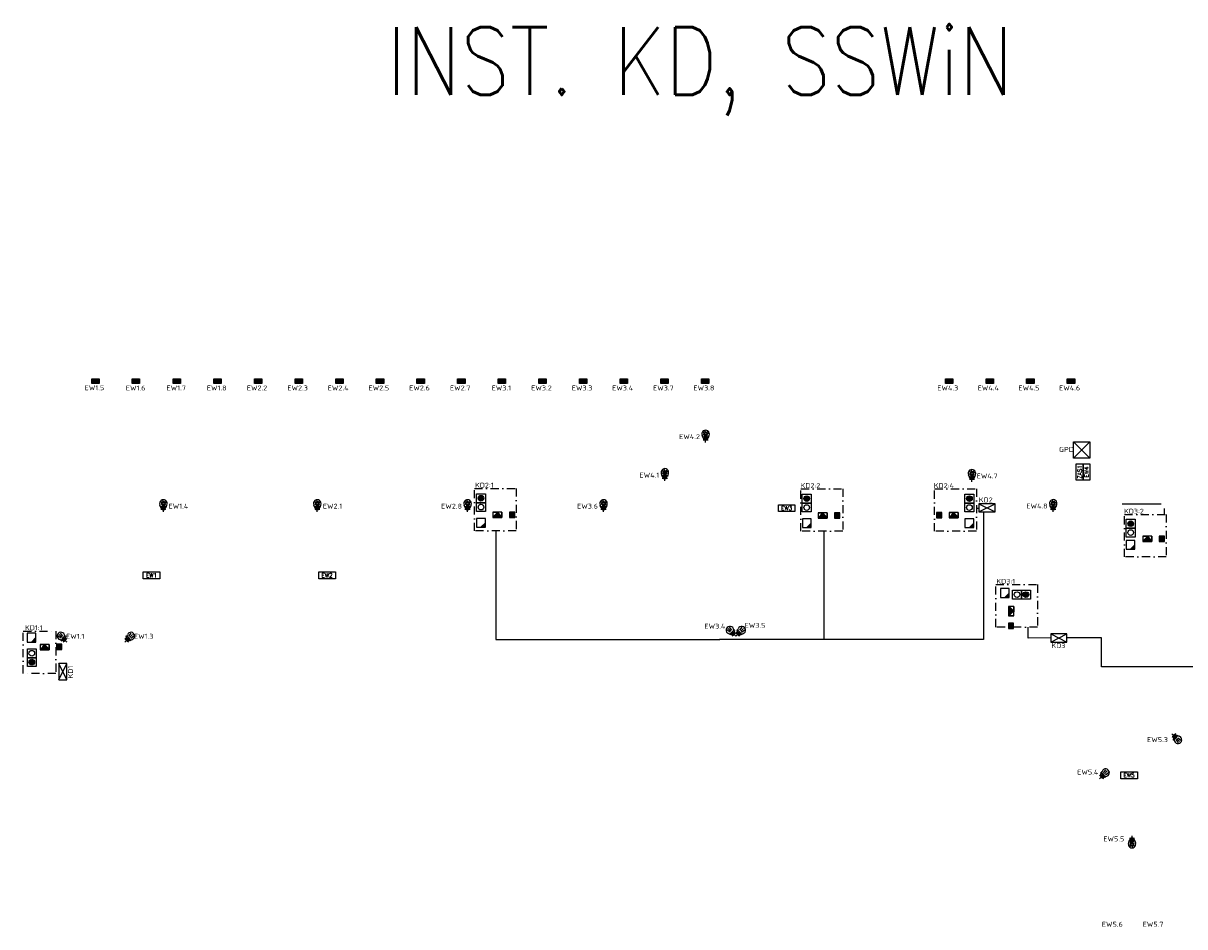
# Model space of a CAD drawing. Header units: millimetres. Extents: x 94562 to 148980, y -25377 to 3008.
# Tile 132 of 140: x 112673 to 116959, y -361 to 2972. Entities that reach past the tile are written whole.
import ezdxf
from ezdxf.enums import TextEntityAlignment as Align

# ---------------------------------------------------------------- set-up
doc = ezdxf.new("R2010")
doc.units = ezdxf.units.MM
doc.linetypes.add('BORDER2', pattern=[0.875, 0.25, -0.125, 0.25, -0.125, 0, -0.125])
doc.linetypes.add('DASHDOT', pattern=[1, 0.5, -0.25, 0, -0.25])
for name, color, linetype in [('0-EL-OPIS', 120, 'Continuous'), ('tt_opis', 30, 'Continuous'), ('tt_pomoc', 42, 'Continuous'), ('tt_symbole', 40, 'Continuous')]:
    doc.layers.add(name, color=color, linetype=linetype)
doc.styles.add('EL-OPIS', font='romans.shx', dxfattribs={"width": 0.85})
doc.styles.add('iso', font='isocpeur.ttf', dxfattribs={"width": 1.2})
doc.styles.add('TXT', font='romans.shx', dxfattribs={"width": 0.85})

# ---------------------------------------------------------------- blocks, each defined once
blk = doc.blocks.new('CZYTNIK KONTROLI DOSTĘPU')
blk.add_hatch(color=256).paths.add_polyline_path([(18, 18), (0, 0), (18, 0)])
at = {"linetype": 'Continuous'}
for p, q in [((-18, 36), (-18, 0)), ((18, 36), (-18, 36)), ((-18, 0), (18, 0)), ((18, 18), (0, 0)), ((18, 0), (18, 36))]:
    blk.add_line(p, q, dxfattribs=at)
blk = doc.blocks.new('PRZYCISK EWAKUACYJNY')
for p, q in [((-18, 0), (-18, 36)), ((-18, 36), (18, 36)), ((18, 0), (-18, 0)), ((18, 36), (18, 0))]:
    blk.add_line(p, q)
blk.add_circle((0, 18), 11.5)
blk = doc.blocks.new('PRZYCISK WYJŚCIA')
h = blk.add_hatch(color=256)
h.dxf.hatch_style = 1
edge = h.paths.add_edge_path()
edge.add_arc((0, 18), 11.5, 0, 360)
blk.add_lwpolyline([(-18, 36), (18, 36), (18, 0), (-18, 0)], close=True)
blk.add_circle((0, 18), 11.5)
blk = doc.blocks.new('KONTAKTRON')
blk.add_hatch(color=256).paths.add_polyline_path([(-10.8, 0), (10.8, 0), (10.8, 21.6), (-10.8, 21.6)])
for p, q in [((10.8, 21.6), (-10.8, 21.6)), ((-10.8, 21.6), (-10.8, 0)), ((-10.8, 0), (10.8, 0)), ((10.8, 0), (10.8, 21.6))]:
    blk.add_line(p, q)
blk = doc.blocks.new('ELEKTROZACZEP')
h = blk.add_hatch(color=256)
h.dxf.hatch_style = 1
edge = h.paths.add_edge_path()
edge.add_line((18.3, 10.8), (0, -10.8))
edge.add_line((0, -10.8), (36.7, -10.8))
edge.add_line((36.7, -10.8), (18.3, 10.8))
for p, q in [((0, 10.8), (21.6, 10.8)), ((18.3, 10.8), (0, -10.8)), ((36.7, 10.8), (0, 10.8)), ((0, 10.8), (0, -10.8)), ((18.3, 10.8), (36.7, -10.8)), ((36.7, -10.8), (36.7, 10.8)), ((36.7, 10.8), (36.7, -10.8)), ((36.7, -10.8), (36.7, 10.8)), ((0, -10.8), (36.7, -10.8))]:
    blk.add_line(p, q)
blk = doc.blocks.new('SKD')
at = {"layer": 'tt_symbole'}
blk.add_lwpolyline([(-60, 0), (0, 0), (0, 30), (-60, 30)], close=True, dxfattribs=at)
for points in [[(-60, 30), (0, 0)], [(-60, 0), (0, 30)]]:
    blk.add_lwpolyline(points, dxfattribs=at)
blk = doc.blocks.new('SYM_ALM kontaktron')
at = {"layer": 'tt_symbole', "transparency": 33554687}
for points in [[(-2.6, -14.2), (-2.6, 14.2), (-9.1, 14.2), (-9.1, -14.2)], [(9.1, -14.2), (9.1, 14.2), (2.6, 14.2), (2.6, -14.2)]]:
    blk.add_hatch(color=256, dxfattribs=at).paths.add_polyline_path(points)
at = {"layer": 'tt_symbole'}
blk.add_lwpolyline([(-9.1, 14.2), (9.1, 14.2), (9.1, -14.2), (-9.1, -14.2)], close=True, dxfattribs=at)
for points in [[(-2.6, 14.2), (-2.6, -14.2)], [(2.6, 14.2), (2.6, -14.2)]]:
    blk.add_lwpolyline(points, dxfattribs=at)
blk = doc.blocks.new('SYM_ALM czujka zbicia')
at = {"layer": 'tt_symbole'}
for p, q in [((8.9, 1.7), (17.3, 1.7)), ((13.1, 5.2), (13.1, -5.2)), ((8.9, -1.7), (17.3, -1.7))]:
    blk.add_line(p, q, dxfattribs=at)
for points in [[(0, 0), (8.6, 0)], [(8.9, 5.2), (25.6, 12.7)], [(28, 2.4), (24.5, 5.8)], [(25.4, 5), (27.6, -6.5)], [(29.7, 4.2), (29.7, 8.5), (28.6, 7.4), (27, 9)], [(31.5, 5.9), (35, 2.4), (35, -2.6), (31.5, -6.1), (28, -2.6), (28, 2.4), (31.5, 5.9)], [(33.3, 4.2), (37.2, 8.1)], [(35, -0.1), (38.9, -0.1), (42.3, 3.3)], [(35.2, 6.1), (35.2, 8.1)], [(35.2, 6.1), (38.2, 6.1)], [(35.5, -4.4), (38.8, 3.6)], [(8.9, -5.2), (25.6, -12.7)], [(28, -2.6), (23.2, -2.6)], [(29.7, -4.4), (25.6, -8.5)], [(31.5, -6.1), (34.6, -9.3)], [(33.3, -4.4), (37.7, -4.4), (40.1, -6.8)], [(34.1, -8.8), (36, -8.8)]]:
    blk.add_lwpolyline(points, dxfattribs=at)
blk.add_lwpolyline([(8.9, 5.2), (17.3, 5.2), (17.3, -5.2), (8.9, -5.2)], close=True, dxfattribs=at)
for centre, radius, start, end in [((45.3, 0), 36.7, 164.7657, 195.2343), ((-8, 0), 29.1, 332.915, 27.085), ((31.3, 0), 13.9, 245.7911, 114.2089)]:
    blk.add_arc(centre, radius, start, end, dxfattribs=at)
blk = doc.blocks.new('SYM_ALM czujka PIR+MW')
at = {"layer": 'tt_symbole'}
for p, q in [((8.9, 1.7), (17.3, 1.7)), ((13.1, 5.2), (13.1, -5.2)), ((8.9, -1.7), (17.3, -1.7))]:
    blk.add_line(p, q, dxfattribs=at)
for points in [[(0, 0), (8.6, 0)], [(8.9, 5.2), (25.6, 12.7)], [(25.3, 4.9), (39.7, 7)], [(25.7, 0), (40.2, 0)], [(8.9, -5.2), (25.6, -12.7)], [(25.3, -4.9), (39.7, -7)]]:
    blk.add_lwpolyline(points, dxfattribs=at)
blk.add_lwpolyline([(8.9, 5.2), (17.3, 5.2), (17.3, -5.2), (8.9, -5.2)], close=True, dxfattribs=at)
for centre, radius, start, end in [((45.3, 0), 36.7, 164.7657, 195.2343), ((-8, 0), 29.1, 332.915, 27.085), ((31.3, 0), 13.9, 245.7911, 114.2089)]:
    blk.add_arc(centre, radius, start, end, dxfattribs=at)
blk = doc.blocks.new('ekspander')
at = {"layer": 'tt_symbole'}
blk.add_lwpolyline([(122947.9, -4172.3), (123009.1, -4172.3), (123009.1, -4197.3), (122947.9, -4197.3)], close=True, dxfattribs=at)
at = {"layer": 'tt_symbole', "style": 'TXT'}
blk.add_attdef('EW', text='', height=15, rotation=359.9919, dxfattribs=at).set_placement((122978.4, -4184.8), align=Align.MIDDLE_CENTER)
blk = doc.blocks.new('ZAS1')
at = {"layer": 'tt_symbole'}
blk.add_lwpolyline([(-30.6, 25), (30.6, 25), (30.6, 0), (-30.6, 0)], close=True, dxfattribs=at)
at = {"layer": 'tt_symbole', "style": 'TXT'}
blk.add_attdef('ZAS', text='', height=15, rotation=359.9919, dxfattribs=at).set_placement((-0.1, 12.5), align=Align.MIDDLE_CENTER)

msp = doc.modelspace()

# ---------------------------------------------------------------- linework, layer by layer
at = {"layer": 'tt_opis', "linetype": 'DASHDOT', "ltscale": 60}
for points in [[(114337.8, 1256.1), (114492.1, 1256.1), (114492.1, 1099.4), (114337.8, 1099.4)], [(115543, 1254.7), (115697.3, 1254.7), (115697.3, 1098), (115543, 1098)], [(116036.3, 1254.7), (116190.6, 1254.7), (116190.6, 1098), (116036.3, 1098)], [(116737.1, 1160), (116891.4, 1160), (116891.4, 1003.3), (116737.1, 1003.3)], [(116262, 901.1), (116416.3, 901.1), (116416.3, 744.4), (116262, 744.4)], [(112673.1, 730), (112793.3, 730), (112793.3, 573.4), (112673.1, 573.4)]]:
    msp.add_lwpolyline(points, close=True, dxfattribs=at)
at = {"layer": 'tt_opis'}
msp.add_lwpolyline([(116190.6, 1182.7), (116199.2, 1182.7)], dxfattribs=at)
at = {"layer": 'tt_pomoc'}
for points in [[(116216.6, 1169.3), (116216.6, 698.8), (115242.9, 698.6)], [(116728.7, 1198.8), (116872.7, 1198.8)], [(116884.1, 1160), (116884.1, 1182)], [(117560.1, 1129.9), (117560.1, 598.2), (116651.9, 598.2), (116651.9, 704.3), (116524.7, 704.3)], [(114416.6, 1098), (114416.6, 698.4), (115072.4, 698.4), (115072.5, 698.5), (115243.7, 698.5), (115243.6, 698.6)], [(115627.2, 1098), (115627.2, 698.6)], [(112838.2, 690.8), (112838.2, 690.8)]]:
    msp.add_lwpolyline(points, dxfattribs=at)
at = {"layer": 'tt_symbole'}
for points in [[(116549.2, 1428.1), (116609.2, 1428.1), (116609.2, 1368.1), (116549.2, 1368.1), (116549.2, 1428.1)], [(116549.2, 1428.1), (116609.2, 1368.1)], [(116549.2, 1368.1), (116609.2, 1428.1)], [(116464.7, 704.3), (116382, 704.2), (116382, 744.4)]]:
    msp.add_lwpolyline(points, dxfattribs=at)

# ---------------------------------------------------------------- block references
at = {"layer": 'tt_opis'}
for p in [(116259.2, 1169.3), (116524.7, 689.3)]:
    msp.add_blockref('SKD', p, dxfattribs=at)
at = {"layer": 'tt_opis', "rotation": 90}
msp.add_blockref('SKD', (112834.2, 610), dxfattribs=at)
at = {"layer": 'tt_pomoc', "linetype": 'BORDER2', "rotation": 90}
msp.add_blockref('ZAS1', (116584.2, 1316.7), dxfattribs=at).add_auto_attribs({'ZAS': 'ZAS1'})
at = {"layer": 'tt_symbole', "color": 1, "xscale": 0.96, "yscale": 0.96, "zscale": 0.96, "rotation": 270}
for p in [(112939.7, 1652.1), (113088.7, 1652.1), (113239.7, 1652.1), (113389.7, 1652.1), (113539.7, 1652.1), (113689.7, 1652.1), (113839.7, 1652.1), (113989.7, 1652.1), (114139.7, 1652.1), (114289.7, 1652.1), (114439.7, 1652.1), (114589.7, 1652.1), (114739.8, 1652.1), (114889.8, 1652.1), (115039.7, 1652.1), (115189.7, 1652.1), (116089.6, 1652.1), (116239.6, 1652.1), (116389.6, 1652.1), (116539.6, 1652.1)]:
    msp.add_blockref('SYM_ALM kontaktron', p, dxfattribs=at)
at = {"layer": 'tt_symbole'}
for name, p, rotation in [('SYM_ALM czujka zbicia', (115191.3, 1425.9), 90), ('SYM_ALM czujka zbicia', (115041, 1283.8), 90), ('SYM_ALM czujka zbicia', (116174.1, 1280.7), 90), ('SYM_ALM czujka zbicia', (113190.2, 1169.3), 90), ('SYM_ALM czujka zbicia', (113758.3, 1169.3), 90), ('SYM_ALM czujka zbicia', (114312.9, 1169.3), 90), ('SYM_ALM czujka zbicia', (114814.7, 1169.3), 90), ('SYM_ALM czujka zbicia', (116474.1, 1169.8), 90), ('SYM_ALM czujka PIR+MW', (112834.2, 689.3), 134.9999999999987), ('SYM_ALM czujka PIR+MW', (113048.3, 689.3), 44.99999999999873), ('SYM_ALM czujka PIR+MW', (115302.8, 711.3), 134.9999999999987), ('SYM_ALM czujka PIR+MW', (115302.8, 711.3), 44.99999999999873), ('SYM_ALM czujka PIR+MW', (116912.2, 350.8), 314.9999999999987), ('SYM_ALM czujka PIR+MW', (116645.2, 185.2), 44.99999999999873), ('SYM_ALM czujka zbicia', (116764.7, -25.3), 270)]:
    msp.add_blockref(name, p, dxfattribs=dict(at, rotation=rotation))
at = {"layer": 'tt_symbole', "rotation": 90}
msp.add_blockref('ekspander', (112411.9, -121661.8), dxfattribs=at).add_auto_attribs({'EW': 'EW4'})
at = {"layer": 'tt_symbole', "xscale": 0.9100000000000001, "yscale": 0.9100000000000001, "zscale": 0.9100000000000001}
for name, p in [('PRZYCISK WYJŚCIA', (114362.3, 1203.4)), ('PRZYCISK EWAKUACYJNY', (114362.3, 1170.7)), ('PRZYCISK WYJŚCIA', (115564.3, 1202)), ('PRZYCISK EWAKUACYJNY', (115564.3, 1169.3)), ('PRZYCISK WYJŚCIA', (116164.7, 1202)), ('PRZYCISK EWAKUACYJNY', (116164.7, 1169.3)), ('ELEKTROZACZEP', (114406.3, 1158.2)), ('KONTAKTRON', (114476.8, 1149.3)), ('ELEKTROZACZEP', (115606.3, 1156.7)), ('KONTAKTRON', (115676.9, 1146.9)), ('KONTAKTRON', (116052.6, 1147.9)), ('ELEKTROZACZEP', (116089.8, 1157.1)), ('CZYTNIK KONTROLI DOSTĘPU', (114362.3, 1112.9)), ('CZYTNIK KONTROLI DOSTĘPU', (115564.6, 1111.3)), ('CZYTNIK KONTROLI DOSTĘPU', (116164.7, 1111.5)), ('PRZYCISK WYJŚCIA', (116759.9, 1109.5)), ('PRZYCISK EWAKUACYJNY', (116759.9, 1076.8)), ('ELEKTROZACZEP', (116804.7, 1070.3)), ('KONTAKTRON', (116875.2, 1060.4)), ('CZYTNIK KONTROLI DOSTĘPU', (116759.2, 1031.5)), ('CZYTNIK KONTROLI DOSTĘPU', (116295.3, 853.6)), ('PRZYCISK EWAKUACYJNY', (116340.5, 847.9)), ('PRZYCISK WYJŚCIA', (116373.3, 847.9)), ('KONTAKTRON', (116318.2, 739.6)), ('CZYTNIK KONTROLI DOSTĘPU', (112703.6, 689.3)), ('PRZYCISK EWAKUACYJNY', (112704.6, 631.5)), ('ELEKTROZACZEP', (112735.1, 669.9)), ('KONTAKTRON', (112805.7, 661.4)), ('PRZYCISK WYJŚCIA', (112704.6, 598.8))]:
    msp.add_blockref(name, p, dxfattribs=at)
at = {"layer": 'tt_symbole'}
for p, values in [((-7488, 5368), {'EW': 'EW3'}), ((-9831.8, 5120.3), {'EW': 'EW1'}), ((-9183.9, 5120.3), {'EW': 'EW2'}), ((-6224.5, 4382.5), {'EW': 'EW5'})]:
    msp.add_blockref('ekspander', p, dxfattribs=at).add_auto_attribs(values)
at = {"layer": 'tt_symbole', "xscale": 0.9100000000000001, "yscale": 0.9100000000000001, "zscale": 0.9100000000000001, "rotation": 270}
msp.add_blockref('ELEKTROZACZEP', (116319.1, 819.9), dxfattribs=at)

# ---------------------------------------------------------------- texts
at = {"layer": '0-EL-OPIS', "ltscale": 4, "insert": (114013.9, 2958.1), "char_height": 250, "width": 5435.726, "attachment_point": 1, "rotation": 360, "style": 'EL-OPIS'}
msp.add_mtext('INST. KD, SSWiN', dxfattribs=at)
at = {"layer": 'tt_opis', "char_height": 18, "style": 'iso'}
for s, width, insert, attachment_point in [('EW1.5', 40.013, (112972.1, 1627.5), 6), ('EW1.6', 40.013, (113124.1, 1626.4), 6), ('EW1.7', 40.013, (113273.6, 1626.8), 6), ('EW1.8', 40.013, (113423.5, 1626.8), 6), ('EW2.2', 40.013, (113573.5, 1626.8), 6), ('EW2.3', 40.013, (113723.5, 1626.8), 6), ('EW2.4', 40.013, (113873.5, 1626.8), 6), ('EW2.5', 40.013, (114023.5, 1626.8), 6), ('EW2.6', 40.013, (114173.5, 1626.8), 6), ('EW2.7', 40.013, (114323.5, 1626.8), 6), ('EW3.1', 40.013, (114473.5, 1626.8), 6), ('EW3.2', 40.013, (114623.5, 1626.8), 6), ('EW3.3', 40.013, (114773.6, 1626.8), 6), ('EW3.4', 40.013, (114923.6, 1626.8), 6), ('EW3.7', 40.013, (115073.5, 1626.8), 6), ('EW3.8', 40.013, (115223.5, 1626.8), 6), ('EW4.3', 40.013, (116123.4, 1626.8), 6), ('EW4.4', 40.013, (116273.4, 1626.8), 6), ('EW4.5', 40.013, (116423.4, 1626.8), 6), ('EW4.6', 40.013, (116573.4, 1626.8), 6), ('EW4.2', 40.013, (115170.4, 1447.2), 6), ('GPD', 134.16, (116522.7, 1399.8), 5), ('EW4.1', 40.013, (115020.1, 1305.1), 6), ('EW4.7', 40.013, (116268.8, 1302.1), 6), ('KD2:1', 40.013, (114409.4, 1268.1), 6), ('KD2:2', 40.013, (115614.6, 1266.7), 6), ('KD2:4', 40.013, (116107.8, 1266.7), 6), ('KD2', 40.013, (116250.7, 1213.7), 6), ('EW4.8', 40.013, (116453.2, 1191.1), 6), ('EW1.4', 40.013, (113282.1, 1190.6), 6), ('EW2.1', 40.013, (113850.2, 1190.6), 6), ('EW2.8', 40.013, (114292.1, 1190.6), 6), ('EW3.6', 40.013, (114793.8, 1190.6), 6), ('KD3:2', 40.013, (116808.7, 1172), 6), ('KD3:1', 40.013, (116333.6, 913), 6), ('KD1:1', 40.013, (112744.6, 742), 6), ('EW3.4', 40.013, (115264.1, 747.7), 6), ('EW3.5', 40.013, (115412, 750.8), 6), ('EW1.1', 40.013, (112898.7, 710.6), 6), ('EW1.3', 40.013, (113153.8, 710.6), 6), ('KD3', 40.013, (116519, 676.4), 6), ('EW5.3', 40.013, (116897.2, 329.5), 6), ('EW5.4', 40.013, (116640.4, 209.4), 6), ('EW5.5', 40.013, (116736.1, -37), 6), ('EW5.6', 40.013, (116730.7, -351.9), 6), ('EW5.7', 40.013, (116880.7, -351.9), 6)]:
    msp.add_mtext_dynamic_manual_height_columns(s, width=width, gutter_width=12.5, heights=[0], dxfattribs=dict(at, insert=insert, attachment_point=attachment_point))
at = {"layer": 'tt_opis', "insert": (112847.5, 602.1), "char_height": 18, "attachment_point": 6, "rotation": 90, "style": 'iso'}
msp.add_mtext_dynamic_manual_height_columns('KD1', width=40.013, gutter_width=12.5, heights=[0], dxfattribs=at)

doc.saveas('drawing.dxf')
